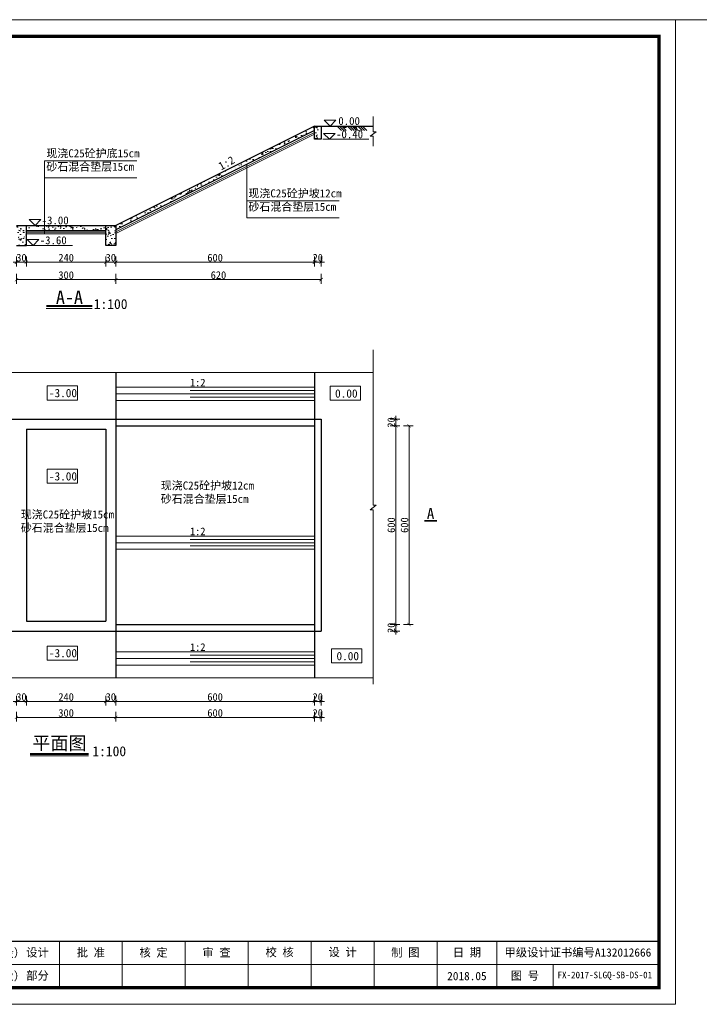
# Model space of a CAD drawing. Extents: x -27255 to 1448651, y 31034 to 8081248.
# Tile 27 of 198: x 583249 to 583454, y 3856048 to 3856346. Entities that reach past the tile are written whole.
import ezdxf
from ezdxf.enums import TextEntityAlignment as Align

# ---------------------------------------------------------------- set-up
doc = ezdxf.new("R2010")
doc.units = 0
doc.header["$PDMODE"] = 32
doc.header["$PDSIZE"] = 0.2
doc.layers.get('0').update_dxf_attribs({"linetype": 'CONTINUOUS'})
doc.layers.get('Defpoints').update_dxf_attribs({"linetype": 'CONTINUOUS'})
for name, color, linetype, lineweight in [('0.09标注线', 3, 'CONTINUOUS', 9), ('0.13填充', 8, 'CONTINUOUS', 9), ('0.13文字', 3, 'CONTINUOUS', 13), ('图框', 7, 'CONTINUOUS', 20), ('文字', 7, 'CONTINUOUS', 15), ('新建路', 7, 'CONTINUOUS', 40), ('粗实线', 1, 'CONTINUOUS', 40), ('粗线', 7, 'CONTINUOUS', 35), ('细实线', 3, 'CONTINUOUS', 20)]:
    doc.layers.add(name, color=color, linetype=linetype, lineweight=lineweight)
doc.layers.add('12C', color=7, linetype='CONTINUOUS')
doc.styles.add('-仿宋_GB2312', font='FangSong_GB2312.ttf')
doc.styles.add('LYJFS', font='times.ttf', dxfattribs={"width": 0.7})
doc.styles.add('仿宋', font='FangSong_GB2312.ttf', dxfattribs={"width": 0.7})
doc.styles.add('宋体', font='FangSong_GB2312.ttf')
doc.dimstyles.new('zzzz STANDARD', dxfattribs={"dimtxt": 2.3, "dimasz": 1, "dimexe": 1.25, "dimexo": 1.5, "dimgap": 0.2, "dimtad": 1, "dimdec": 0, "dimlfac": 10, "dimzin": 0, "dimdsep": 46, "dimtxsty": '-仿宋_GB2312', "dimblk": 'ARCHTICK', "dimcen": 0.09, "dimadec": 0, "dimazin": 0, "dimtfac": 1, "dimtdec": 0, "dimtix": 1, "dimtmove": 2, "dimatfit": 3, "dimfxl": 1.7, "dimfxlon": 1, "dimtolj": 1, "dimtzin": 0, "dimlwd": 9, "dimlwe": 9, "dimarcsym": 0})
pattern_1 = [(50, (-53788.1056, 38200.2602), (3.64369338, -0.3187817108), [0.381, -4.191]), (355, (-53788.1056, 38200.26), (-0.7048565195, 3.8211328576), [0.3048, -3.3528]), (100.451, (-53787.802, 38200.2336), (2.9388500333, 3.5023337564), [0.3238, -3.5618]), (46.1842, (-53788.1056, 38201.276), (5.421580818, -0.8408465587), [0.5715, -6.2865]), (96.6356, (-53787.654, 38201.206), (4.748084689, 4.948511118), [0.4857, -5.3427]), (351.184, (-53788.1056, 38201.276), (4.748092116, 4.948502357), [0.4572, -5.0292]), (21, (-53787.5976, 38201.0222), (3.0322975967, -2.0453103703), [0.381, -4.191]), (326, (-53787.5976, 38201.022), (1.236040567, 3.6837593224), [0.3048, -3.3528]), (71.4514, (-53787.345, 38200.8517), (4.2683298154, 1.6384571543), [0.3238, -3.5618]), (37.5, (-53788.1056, 38200.2602), (0.061772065, 1.69110077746), [0, -3.31216, 0, -3.4036, 0, -3.3655]), (7.5, (-53788.1056, 38200.2602), (1.3363932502, 2.0036114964), [0, -1.94056, 0, -3.23596, 0, -1.2827]), (327.5, (-53789.2384, 38200.2602), (2.71181190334, -0.11457487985), [0, -1.27, 0, -3.9624, 0, -5.2578]), (317.5, (-53789.7464, 38200.2602), (2.9625836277, 0.5085298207), [0, -1.651, 0, -2.63144, 0, -3.7338])]

# ---------------------------------------------------------------- blocks, each defined once
blk = doc.blocks.new('_ARCHTICK')
at = {"color": 0, "linetype": 'ByBlock', "const_width": 0.15}
blk.add_lwpolyline([(-0.5, -0.5), (0.5, 0.5)], dxfattribs=at)
blk = doc.blocks.new('*D644')
at = {"layer": '0.13文字', "color": 0, "linetype": 'Continuous', "lineweight": 9}
for p, q in [((583248.06, 3856139.89), (583247.06, 3856139.89)), ((583248.06, 3856141.59), (583248.06, 3856138.64)), ((583248.06, 3856139.89), (583251.06, 3856139.89)), ((583251.06, 3856141.59), (583251.06, 3856138.64)), ((583251.06, 3856139.89), (583252.06, 3856139.89))]:
    blk.add_line(p, q, dxfattribs=at)
at = {"layer": 'Defpoints', "color": 0, "linetype": 'Continuous', "lineweight": 13}
for p in [(583248.06, 3856163.13), (583251.06, 3856164.13), (583251.06, 3856139.89)]:
    blk.add_point(p, dxfattribs=at)
at = {"layer": '0.13文字', "color": 0, "linetype": 'Continuous', "lineweight": 9}
blk.add_blockref('_ARCHTICK', (583248.06, 3856139.89), dxfattribs=at)
at = {"layer": '0.13文字', "color": 0, "linetype": 'Continuous', "lineweight": 9, "rotation": 180}
blk.add_blockref('_ARCHTICK', (583251.06, 3856139.89), dxfattribs=at)
at = {"layer": '0.13文字', "color": 0, "linetype": 'Continuous', "lineweight": 13, "insert": (583249.56, 3856141.24), "char_height": 2.3, "attachment_point": 5, "style": '-仿宋_GB2312'}
blk.add_mtext('\\A1;30', dxfattribs=at)
blk = doc.blocks.new('*D646')
at = {"layer": '0.13文字', "color": 0, "linetype": 'Continuous', "lineweight": 9}
for p, q in [((583338.06, 3856139.89), (583337.06, 3856139.89)), ((583338.06, 3856141.59), (583338.06, 3856138.64)), ((583338.06, 3856139.89), (583340.06, 3856139.89)), ((583340.06, 3856141.59), (583340.06, 3856138.64)), ((583340.06, 3856139.89), (583341.06, 3856139.89))]:
    blk.add_line(p, q, dxfattribs=at)
at = {"layer": 'Defpoints', "color": 0, "linetype": 'Continuous', "lineweight": 13}
for p in [(583338.06, 3856161.13), (583340.06, 3856161.13), (583340.06, 3856139.89)]:
    blk.add_point(p, dxfattribs=at)
at = {"layer": '0.13文字', "color": 0, "linetype": 'Continuous', "lineweight": 9}
blk.add_blockref('_ARCHTICK', (583338.06, 3856139.89), dxfattribs=at)
at = {"layer": '0.13文字', "color": 0, "linetype": 'Continuous', "lineweight": 9, "rotation": 180}
blk.add_blockref('_ARCHTICK', (583340.06, 3856139.89), dxfattribs=at)
at = {"layer": '0.13文字', "color": 0, "linetype": 'Continuous', "lineweight": 13, "insert": (583339.06, 3856141.24), "char_height": 2.3, "attachment_point": 5, "style": '-仿宋_GB2312'}
blk.add_mtext('\\A1;20', dxfattribs=at)
blk = doc.blocks.new('*D651')
at = {"layer": '0.13文字', "color": 0, "linetype": 'Continuous', "lineweight": 9}
for p, q in [((583338.06, 3856136.77), (583338.06, 3856133.82)), ((583340.06, 3856136.77), (583340.06, 3856133.82)), ((583338.06, 3856135.07), (583337.06, 3856135.07)), ((583338.06, 3856135.07), (583340.06, 3856135.07)), ((583340.06, 3856135.07), (583341.06, 3856135.07))]:
    blk.add_line(p, q, dxfattribs=at)
at = {"layer": 'Defpoints', "color": 0, "linetype": 'Continuous', "lineweight": 13}
for p in [(583338.06, 3856161.13), (583340.06, 3856161.13), (583340.06, 3856135.07)]:
    blk.add_point(p, dxfattribs=at)
at = {"layer": '0.13文字', "color": 0, "linetype": 'Continuous', "lineweight": 9}
blk.add_blockref('_ARCHTICK', (583338.06, 3856135.07), dxfattribs=at)
at = {"layer": '0.13文字', "color": 0, "linetype": 'Continuous', "lineweight": 9, "rotation": 180}
blk.add_blockref('_ARCHTICK', (583340.06, 3856135.07), dxfattribs=at)
at = {"layer": '0.13文字', "color": 0, "linetype": 'Continuous', "lineweight": 13, "insert": (583339.06, 3856136.42), "char_height": 2.3, "attachment_point": 5, "style": '-仿宋_GB2312'}
blk.add_mtext('\\A1;20', dxfattribs=at)
blk = doc.blocks.new('*D652')
at = {"layer": '0.13文字', "color": 0, "linetype": 'Continuous', "lineweight": 9}
for p, q in [((583360.93, 3856163.13), (583363.88, 3856163.13)), ((583362.63, 3856163.13), (583362.63, 3856164.13)), ((583362.63, 3856161.13), (583362.63, 3856163.13)), ((583360.93, 3856161.13), (583363.88, 3856161.13)), ((583362.63, 3856161.13), (583362.63, 3856160.13))]:
    blk.add_line(p, q, dxfattribs=at)
at = {"layer": 'Defpoints', "color": 0, "linetype": 'Continuous', "lineweight": 13}
for p in [(583338.06, 3856163.13), (583362.63, 3856163.13), (583340.06, 3856161.13)]:
    blk.add_point(p, dxfattribs=at)
at = {"layer": '0.13文字', "color": 0, "linetype": 'Continuous', "lineweight": 9}
for p, rotation in [((583362.63, 3856163.13), 270), ((583362.63, 3856161.13), 90)]:
    blk.add_blockref('_ARCHTICK', p, dxfattribs=dict(at, rotation=rotation))
at = {"layer": '0.13文字', "color": 0, "linetype": 'Continuous', "lineweight": 13, "insert": (583361.28, 3856162.13), "char_height": 2.3, "attachment_point": 5, "rotation": 90, "style": '-仿宋_GB2312'}
blk.add_mtext('\\A1;20', dxfattribs=at)
blk = doc.blocks.new('*D654')
at = {"layer": '0.13文字', "color": 0, "linetype": 'Continuous', "lineweight": 9}
for p, q in [((583362.63, 3856225.13), (583362.63, 3856226.13)), ((583360.93, 3856225.13), (583363.88, 3856225.13)), ((583360.93, 3856223.13), (583363.88, 3856223.13)), ((583362.63, 3856223.13), (583362.63, 3856225.13)), ((583362.63, 3856223.13), (583362.63, 3856222.13))]:
    blk.add_line(p, q, dxfattribs=at)
at = {"layer": 'Defpoints', "color": 0, "linetype": 'Continuous', "lineweight": 13}
for p in [(583338.06, 3856223.13), (583340.06, 3856225.13), (583362.63, 3856225.13)]:
    blk.add_point(p, dxfattribs=at)
at = {"layer": '0.13文字', "color": 0, "linetype": 'Continuous', "lineweight": 9}
for p, rotation in [((583362.63, 3856225.13), 270), ((583362.63, 3856223.13), 90)]:
    blk.add_blockref('_ARCHTICK', p, dxfattribs=dict(at, rotation=rotation))
at = {"layer": '0.13文字', "color": 0, "linetype": 'Continuous', "lineweight": 13, "insert": (583361.28, 3856224.13), "char_height": 2.3, "attachment_point": 5, "rotation": 90, "style": '-仿宋_GB2312'}
blk.add_mtext('\\A1;20', dxfattribs=at)
blk = doc.blocks.new('*D663')
at = {"layer": '0.13文字', "color": 0, "linetype": 'Continuous', "lineweight": 9}
for p, q in [((583248.07, 3856274.19), (583248.07, 3856271.24)), ((583251.07, 3856274.19), (583251.07, 3856271.24)), ((583248.07, 3856272.49), (583247.07, 3856272.49)), ((583248.07, 3856272.49), (583251.07, 3856272.49)), ((583251.07, 3856272.49), (583252.07, 3856272.49))]:
    blk.add_line(p, q, dxfattribs=at)
at = {"layer": 'Defpoints', "color": 0, "linetype": 'Continuous', "lineweight": 13}
for p in [(583248.07, 3856277.57), (583251.07, 3856277.57), (583251.07, 3856272.49)]:
    blk.add_point(p, dxfattribs=at)
at = {"layer": '0.13文字', "color": 0, "linetype": 'Continuous', "lineweight": 9}
blk.add_blockref('_ARCHTICK', (583248.07, 3856272.49), dxfattribs=at)
at = {"layer": '0.13文字', "color": 0, "linetype": 'Continuous', "lineweight": 9, "rotation": 180}
blk.add_blockref('_ARCHTICK', (583251.07, 3856272.49), dxfattribs=at)
at = {"layer": '0.13文字', "color": 0, "linetype": 'Continuous', "lineweight": 13, "insert": (583249.57, 3856273.84), "char_height": 2.3, "attachment_point": 5, "style": '-仿宋_GB2312'}
blk.add_mtext('\\A1;30', dxfattribs=at)
blk = doc.blocks.new('*D665')
at = {"layer": '0.13文字', "color": 0, "linetype": 'Continuous', "lineweight": 9}
for p, q in [((583338.06, 3856274.19), (583338.06, 3856271.24)), ((583340.06, 3856274.19), (583340.06, 3856271.24)), ((583338.06, 3856272.49), (583337.06, 3856272.49)), ((583338.06, 3856272.49), (583340.06, 3856272.49)), ((583340.06, 3856272.49), (583341.06, 3856272.49))]:
    blk.add_line(p, q, dxfattribs=at)
at = {"layer": 'Defpoints', "color": 0, "linetype": 'Continuous', "lineweight": 13}
for p in [(583338.06, 3856309.57), (583340.06, 3856309.57), (583340.06, 3856272.49)]:
    blk.add_point(p, dxfattribs=at)
at = {"layer": '0.13文字', "color": 0, "linetype": 'Continuous', "lineweight": 9}
blk.add_blockref('_ARCHTICK', (583338.06, 3856272.49), dxfattribs=at)
at = {"layer": '0.13文字', "color": 0, "linetype": 'Continuous', "lineweight": 9, "rotation": 180}
blk.add_blockref('_ARCHTICK', (583340.06, 3856272.49), dxfattribs=at)
at = {"layer": '0.13文字', "color": 0, "linetype": 'Continuous', "lineweight": 13, "insert": (583339.06, 3856273.84), "char_height": 2.3, "attachment_point": 5, "style": '-仿宋_GB2312'}
blk.add_mtext('\\A1;20', dxfattribs=at)
blk = doc.blocks.new('*D667')
at = {"layer": '0.13文字', "color": 0, "linetype": 'Continuous', "lineweight": 9}
for p, q in [((583275.06, 3856274.19), (583275.06, 3856271.24)), ((583278.06, 3856274.19), (583278.06, 3856271.24)), ((583275.06, 3856272.49), (583274.06, 3856272.49)), ((583275.06, 3856272.49), (583278.06, 3856272.49)), ((583278.06, 3856272.49), (583279.06, 3856272.49))]:
    blk.add_line(p, q, dxfattribs=at)
at = {"layer": 'Defpoints', "color": 0, "linetype": 'Continuous', "lineweight": 13}
for p in [(583275.06, 3856277.57), (583278.06, 3856277.57), (583278.06, 3856272.49)]:
    blk.add_point(p, dxfattribs=at)
at = {"layer": '0.13文字', "color": 0, "linetype": 'Continuous', "lineweight": 9}
blk.add_blockref('_ARCHTICK', (583275.06, 3856272.49), dxfattribs=at)
at = {"layer": '0.13文字', "color": 0, "linetype": 'Continuous', "lineweight": 9, "rotation": 180}
blk.add_blockref('_ARCHTICK', (583278.06, 3856272.49), dxfattribs=at)
at = {"layer": '0.13文字', "color": 0, "linetype": 'Continuous', "lineweight": 13, "insert": (583276.56, 3856273.84), "char_height": 2.3, "attachment_point": 5, "style": '-仿宋_GB2312'}
blk.add_mtext('\\A1;30', dxfattribs=at)
blk = doc.blocks.new('*D669')
at = {"layer": '0.13文字', "color": 0, "linetype": 'Continuous', "lineweight": 9}
for p, q in [((583275.06, 3856139.89), (583274.06, 3856139.89)), ((583275.06, 3856141.59), (583275.06, 3856138.64)), ((583275.06, 3856139.89), (583278.06, 3856139.89)), ((583278.06, 3856141.59), (583278.06, 3856138.64)), ((583278.06, 3856139.89), (583279.06, 3856139.89))]:
    blk.add_line(p, q, dxfattribs=at)
at = {"layer": 'Defpoints', "color": 0, "linetype": 'Continuous', "lineweight": 13}
for p in [(583275.06, 3856164.13), (583278.06, 3856161.13), (583278.06, 3856139.89)]:
    blk.add_point(p, dxfattribs=at)
at = {"layer": '0.13文字', "color": 0, "linetype": 'Continuous', "lineweight": 9}
blk.add_blockref('_ARCHTICK', (583275.06, 3856139.89), dxfattribs=at)
at = {"layer": '0.13文字', "color": 0, "linetype": 'Continuous', "lineweight": 9, "rotation": 180}
blk.add_blockref('_ARCHTICK', (583278.06, 3856139.89), dxfattribs=at)
at = {"layer": '0.13文字', "color": 0, "linetype": 'Continuous', "lineweight": 13, "insert": (583276.56, 3856141.24), "char_height": 2.3, "attachment_point": 5, "style": '-仿宋_GB2312'}
blk.add_mtext('\\A1;30', dxfattribs=at)
blk = doc.blocks.new('d4trtg')
h = blk.add_hatch(color=152)
h.dxf.hatch_style = 1
h.paths.add_polyline_path([(654246.3, 3899725.4, 1), (654149.5, 3899725.4, 1)])
h.paths.add_polyline_path([(654244.7, 3899725.4, 1), (654151.1, 3899725.4, 1)], flags=16)
h = blk.add_hatch(color=152)
h.dxf.hatch_style = 1
edge = h.paths.add_edge_path()
edge.add_arc((654216.7, 3899701.1), 14.6, 43.3177, 70.37)
edge.add_arc((654202.9, 3899662.4), 55.7, 70.37, 84.5285)
edge.add_arc((654197.1, 3899601.1), 117.3, 84.5285, 95.1775)
edge.add_arc((654198.5, 3899704.1), 18.3, 111.7966, 130.9174, ccw=False)
edge.add_arc((654217.4, 3899656.7), 69.4, 98.8427, 111.7966, ccw=False)
edge.add_arc((654228.1, 3899588.1), 138.8, 95.2104, 98.8427, ccw=False)
edge.add_ellipse((654197.9, 3899728.3), major_axis=(-17.8, 0), ratio=0.877698, start_angle=172.6539, end_angle=176.913)
edge.add_arc((654213.8, 3899625), 102.6, 88.9999, 98.5227)
edge.add_arc((654209.9, 3899651.2), 76, 98.5227, 116.8491)
edge.add_arc((654181.1, 3899708), 12.3, 116.8491, 139.2901)
edge.add_arc((654173.3, 3899714.8), 1.96, 139.2901, 263.0506)
edge.add_arc((654175.1, 3899729.8), 17.1, 263.0506, 272.1363)
edge.add_arc((654186.8, 3899416.6), 296.4, 88.4627, 92.1363, ccw=False)
edge.add_arc((654193.4, 3899661.8), 51, 68.0711, 88.4627, ccw=False)
edge.add_arc((654234.5, 3899496.1), 214.2, 95.9129, 98.7952)
edge.add_arc((654220.8, 3899584.5), 124.7, 98.7952, 117.8497)
edge.add_arc((654806.2, 3897318.9), 2461.6, 104.7704, 105.1579, ccw=False)
edge.add_line((654178.6, 3899699.1), (654170.6, 3899695.8))
edge.add_arc((654384.3, 3898723.5), 995.6, 100.9063, 102.3983, ccw=False)
edge.add_line((654196, 3899701.1), (654189.9, 3899699.2))
edge.add_arc((654166.8, 3899985.3), 287, 274.6178, 279.6944)
edge.add_arc((654207.4, 3899747.5), 45.8, 279.6944, 287.6119)
edge.add_arc((654216.2, 3899719.6), 16.5, 287.6119, 311.5141)
edge.add_arc((654225.4, 3899709.3), 2.75, 311.5141, 403.3177)
edge = h.paths.add_edge_path()
edge.add_arc((654242.1, 3899736.8), 20.7, 138.9742, 204.1181, ccw=False)
edge.add_line((654226.5, 3899750.4), (654209.6, 3899750.4))
edge.add_line((654209.6, 3899750.4), (654209.6, 3899756.2))
edge.add_line((654209.6, 3899756.2), (654186.2, 3899756.2))
edge.add_line((654186.2, 3899756.2), (654186.2, 3899750.4))
edge.add_line((654186.2, 3899750.4), (654169.3, 3899750.4))
edge.add_arc((654153.7, 3899736.8), 20.7, -24.1181, 41.0258, ccw=False)
edge.add_arc((654138.3, 3899743.7), 37.5, 314.3441, 335.8819, ccw=False)
edge.add_arc((654157.8, 3899747.2), 31.1, 282.3877, 290.1466)
edge.add_arc((654127.2, 3899830.8), 120.1, 290.1466, 296.6495)
edge.add_ellipse((654197.9, 3899728.3), major_axis=(-17.8, 0), ratio=0.877698, start_angle=176.913, end_angle=378.3747, ccw=False)
edge.add_ellipse((654197.9, 3899728.3), major_axis=(-17.8, 0), ratio=0.877698, start_angle=172.6539, end_angle=176.913, ccw=False)
edge.add_ellipse((654197.9, 3899728.3), major_axis=(-17.8, 0), ratio=0.877698, start_angle=161.6253, end_angle=172.6539, ccw=False)
edge.add_arc((654268.6, 3899830.8), 120.1, 243.3505, 249.8534)
edge.add_arc((654238, 3899747.2), 31.1, 249.8534, 257.6123)
edge.add_arc((654257.5, 3899743.7), 37.5, 204.1181, 225.6559, ccw=False)
at = {"lineweight": 0}
for p, q in [((653868.4, 3899605.3), (653868.4, 3902577.3)), ((653868.4, 3902577.3), (658071.2, 3902577.3)), ((658071.2, 3902577.3), (658071.2, 3899605.3)), ((658021.2, 3899725.4), (655949.8, 3899725.4)), ((658071.2, 3899605.3), (653868.4, 3899605.3))]:
    blk.add_line(p, q, dxfattribs=at)
for p, q in [((654118.6, 3902527.3), (653938.4, 3902527.3)), ((653938.4, 3902527.3), (653938.4, 3901506.6)), ((653998.5, 3902527.3), (653998.5, 3901506.6)), ((654058.5, 3902527.3), (654058.5, 3901506.6)), ((654118.6, 3902357.2), (653938.4, 3902357.2)), ((654118.6, 3902187.1), (653938.4, 3902187.1)), ((654118.6, 3902017), (653938.4, 3902017)), ((654118.6, 3901846.8), (653938.4, 3901846.8)), ((654118.6, 3901676.7), (653938.4, 3901676.7)), ((654118.6, 3901506.6), (653938.4, 3901506.6)), ((655049.2, 3899795.5), (655049.2, 3899655.4)), ((655399.4, 3899795.5), (655399.4, 3899655.4)), ((655949.8, 3899795.5), (655949.8, 3899655.4)), ((656210, 3899795.5), (656210, 3899655.4)), ((656400.1, 3899795.5), (656400.1, 3899655.4)), ((656590.2, 3899795.5), (656590.2, 3899655.4)), ((656780.4, 3899795.5), (656780.4, 3899655.4)), ((656970.5, 3899795.5), (656970.5, 3899655.4)), ((657160.6, 3899795.5), (657160.6, 3899655.4)), ((657350.8, 3899795.5), (657350.8, 3899655.4)), ((657530.9, 3899795.5), (657530.9, 3899655.4)), ((657701, 3899725.4), (657701, 3899655.4))]:
    blk.add_line(p, q)
at = {"lineweight": 0, "const_width": 10}
blk.add_lwpolyline([(654118.6, 3902527.3), (658021.2, 3902527.3), (658021.2, 3899655.4), (654118.6, 3899655.4)], close=True, dxfattribs=at)
at = {"lineweight": 0, "const_width": 4}
blk.add_lwpolyline([(658021.2, 3899795.5), (654118.6, 3899795.5)], dxfattribs=at)
at = {"color": 152}
for points in [[(654181.1, 3899723.4, -0.028382), (654168.5, 3899718, -0.033867), (654164.5, 3899716.8, 0.094254), (654172.5, 3899728.3, 0.292155), (654169.3, 3899750.4), (654186.2, 3899750.4), (654186.2, 3899756.2), (654209.6, 3899756.2), (654209.6, 3899750.4), (654226.5, 3899750.4, 0.292155), (654223.3, 3899728.3, 0.094254), (654231.3, 3899716.8, -0.033867), (654227.2, 3899718, -0.028382), (654214.7, 3899723.4)], [(654215.6, 3899727.5, 0.041575), (654198.6, 3899726.4, 0.080135), (654175.6, 3899719, 0.098231), (654171.8, 3899716.1, 0.59944), (654173, 3899712.9, 0.039664), (654175.8, 3899712.7, -0.01603), (654194.8, 3899712.8, -0.08921), (654212.4, 3899709.2, 0.012577), (654201.8, 3899707.8, 0.083333), (654162.5, 3899694.8, -0.001691), (654178.6, 3899699.1), (654170.6, 3899695.8, -0.00651), (654196, 3899701.1), (654189.9, 3899699.2, 0.022155), (654215.1, 3899702.4, 0.03456), (654221.2, 3899703.9, 0.104673), (654227.2, 3899707.2, 0.423464), (654227.4, 3899711.2, 0.118589), (654221.6, 3899714.9, 0.061857), (654208.2, 3899717.9, 0.046498), (654186.5, 3899718, -0.083624), (654191.7, 3899721.1, -0.056582), (654206.8, 3899725.3, -0.015851), (654215.5, 3899726.3)]]:
    blk.add_lwpolyline(points, format="xyb", dxfattribs=at)
for radius in [48.4, 46.8]:
    blk.add_circle((654197.9, 3899725.4), radius, dxfattribs=at)
blk.add_arc((654217.4, 3899656.7), 69.4, 98.8427, 111.7966, dxfattribs=at)
for start_param, end_param in [(2.820893, 6.603885), (3.013378, 3.087714)]:
    blk.add_ellipse((654197.9, 3899728.3), major_axis=(-17.8, 0), ratio=0.877698, start_param=start_param, end_param=end_param, dxfattribs=at)
at = {"style": '宋体'}
for s, height, width, p in [('江苏省水利勘测设计研究院有限公司', 37.525, 0.9, (654640.2, 3899742.9)), ('丰县四联河灌区节水配套改造项目', 18.012, 0.75, (655225.5, 3899732.3)), ('Jiangsu Surveying and Design Institute of Water Resources Co., Ltd.', 20.014, 0.8, (654638.5, 3899695.5))]:
    blk.add_text(s, height=height, dxfattribs=dict(at, width=width)).set_placement(p, align=Align.MIDDLE)
at = {"style": 'LYJFS'}
for s, p in [('（阶段）', (656038.2, 3899760.4)), ('（专业）', (656038.2, 3899690.4))]:
    blk.add_text(s, height=25.02, dxfattribs=at).set_placement(p, align=Align.MIDDLE_CENTER)
at = {"style": '仿宋'}
blk.add_text('2018.05', height=25.02, dxfattribs=at).set_placement((657440.8, 3899690.4), align=Align.MIDDLE)
at = {"rotation": 90}
for s, insert, char_height, attachment_point, style in [('日 期', (653968.5, 3901931.9), 25.02, 5, '宋体'), ('会签者', (653968.5, 3901761.8), 25.02, 5, '宋体'), ('会签专业', (653968.5, 3901591.7), 25.02, 5, '宋体'), ('江苏省水利勘测设计研究院有限公司\\P地址：扬州市吉安路209号吉安大厦1号楼  邮编：225127\\P电话：0514-87860116  传真：0514-87889101\\P声明：未经授权，不得翻印、传播或它用。', (654101.5, 3899654.5), 20.014, 7, '仿宋')]:
    blk.add_mtext(s, dxfattribs=dict(at, insert=insert, char_height=char_height, attachment_point=attachment_point, style=style))
at = {"attachment_point": 5, "style": '宋体'}
for s, insert, char_height in [('校 核', (656875.1, 3899760.9), 25.02), ('设 计', (657065.3, 3899761.4), 25.02), ('设计', (656144, 3899760.4), 25.02), ('批 准', (656305, 3899760.4), 25.02), ('核 定', (656494.6, 3899760.2), 25.02), ('审 查', (656684.6, 3899760.2), 25.02), ('制 图', (657254.9, 3899760.2), 25.02), ('日 期', (657440.8, 3899760.4), 25.02), ('甲级设计证书编号A132012666', (657776, 3899760.4), 25.017), ('部分', (656144, 3899690.4), 25.02), ('图 号', (657615.9, 3899690.4), 25.02)]:
    blk.add_mtext(s, dxfattribs=dict(at, insert=insert, char_height=char_height))

msp = doc.modelspace()

# ---------------------------------------------------------------- hatches: boundary and pattern name
at = {"layer": '0.13填充'}
h = msp.add_hatch(color=7, dxfattribs=at)
edge = h.paths.add_edge_path()
edge.add_ellipse((583347.3375, 3856313.71287), major_axis=(0, -0.73325), ratio=0.964264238, start_angle=-79.1227045, end_angle=79.1227045, ccw=False)
edge.add_line((583346.64315, 3856313.5745), (583348.03185, 3856313.5745))
h = msp.add_hatch(color=7, dxfattribs=at)
edge = h.paths.add_edge_path()
edge.add_ellipse((583350.44755, 3856313.71287), major_axis=(0, -0.73325), ratio=0.964264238, start_angle=-79.1227045, end_angle=79.1227045, ccw=False)
edge.add_line((583349.7532, 3856313.5745), (583351.14189, 3856313.5745))
at = {"layer": '图框'}
h = msp.add_hatch(dxfattribs=at)
h.set_pattern_fill('AR-CONC', color=256, scale=0.02, style=0)
h.set_pattern_definition([(50, (-53773.1056, 38200.2602), (3.64369338, -0.3187817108), [0.381, -4.191]), (355, (-53773.1056, 38200.26), (-0.7048565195, 3.8211328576), [0.3048, -3.3528]), (100.451, (-53772.802, 38200.2336), (2.9388500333, 3.5023337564), [0.3238, -3.5618]), (46.1842, (-53773.1056, 38201.276), (5.421580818, -0.8408465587), [0.5715, -6.2865]), (96.6356, (-53772.654, 38201.206), (4.748084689, 4.948511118), [0.4857, -5.3427]), (351.184, (-53773.1056, 38201.276), (4.748092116, 4.948502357), [0.4572, -5.0292]), (21, (-53772.5976, 38201.0222), (3.0322975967, -2.0453103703), [0.381, -4.191]), (326, (-53772.5976, 38201.022), (1.236040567, 3.6837593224), [0.3048, -3.3528]), (71.4514, (-53772.345, 38200.8517), (4.2683298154, 1.6384571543), [0.3238, -3.5618]), (37.5, (-53773.1056, 38200.2602), (0.061772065, 1.69110077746), [0, -3.31216, 0, -3.4036, 0, -3.3655]), (7.5, (-53773.1056, 38200.2602), (1.3363932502, 2.0036114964), [0, -1.94056, 0, -3.23596, 0, -1.2827]), (327.5, (-53774.2384, 38200.2602), (2.71181190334, -0.11457487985), [0, -1.27, 0, -3.9624, 0, -5.2578]), (317.5, (-53774.7464, 38200.2602), (2.9625836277, 0.5085298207), [0, -1.651, 0, -2.63144, 0, -3.7338])])
h.paths.add_polyline_path([(583338.06095, 3856312.23286), (583338.06095, 3856313.5745), (583278.06095, 3856283.5745), (583278.06405, 3856282.23441)])
h = msp.add_hatch(dxfattribs=at)
h.set_pattern_fill('AR-CONC', color=256, scale=0.02, style=0)
h.set_pattern_definition(pattern_1)
h.paths.add_polyline_path([(583338.06095, 3856309.5745), (583340.06095, 3856309.5745), (583340.06095, 3856313.5745), (583338.06095, 3856313.5745)])
h = msp.add_hatch(dxfattribs=at)
h.set_pattern_fill('AR-CONC', color=256, scale=0.02, style=0)
h.set_pattern_definition(pattern_1)
h.paths.add_polyline_path([(583251.06789, 3856283.5745), (583248.06789, 3856283.5745), (583248.06789, 3856277.5745), (583251.06789, 3856277.5745)])
h = msp.add_hatch(dxfattribs=at)
h.set_pattern_fill('AR-CONC', color=256, scale=0.02, style=0)
h.set_pattern_definition(pattern_1)
h.paths.add_polyline_path([(583275.06095, 3856283.5745), (583251.06789, 3856283.5745), (583251.06789, 3856282.0745), (583275.06095, 3856282.0745)])
h = msp.add_hatch(dxfattribs=at)
h.set_pattern_fill('AR-CONC', color=256, scale=0.02, style=0)
h.set_pattern_definition(pattern_1)
h.paths.add_polyline_path([(583275.06095, 3856277.5745), (583278.06095, 3856277.5745), (583278.06095, 3856283.5745), (583275.06095, 3856283.5745)])

# ---------------------------------------------------------------- linework, layer by layer
at = {"layer": '0.09标注线', "color": 7}
for p, q in [((583340.99688, 3856315.33782), (583342.7602, 3856313.5745)), ((583340.99688, 3856315.33782), (583344.52353, 3856315.33782)), ((583342.7602, 3856313.5745), (583344.52353, 3856315.33782)), ((583340.83938, 3856311.33782), (583342.6027, 3856309.5745)), ((583340.83938, 3856311.33782), (583344.36603, 3856311.33782)), ((583342.6027, 3856309.5745), (583344.36603, 3856311.33782)), ((583251.92864, 3856285.33782), (583253.69197, 3856283.5745)), ((583251.92864, 3856285.33782), (583255.45529, 3856285.33782)), ((583253.69197, 3856283.5745), (583255.45529, 3856285.33782)), ((583251.34632, 3856279.33782), (583253.10964, 3856277.5745)), ((583251.34632, 3856279.33782), (583254.87297, 3856279.33782)), ((583253.10964, 3856277.5745), (583254.87297, 3856279.33782))]:
    msp.add_line(p, q, dxfattribs=at)
at = {"layer": '0.09标注线', "color": 7, "lineweight": 9}
for p, q in [((583355.79255, 3856311.87365), (583355.79255, 3856316.5085)), ((583356.72479, 3856311.87365), (583354.86031, 3856310.50836)), ((583355.79255, 3856311.87365), (583356.72479, 3856311.87365)), ((583354.86031, 3856310.50836), (583355.79255, 3856310.50836)), ((583355.79255, 3856307.48002), (583355.79255, 3856310.50836)), ((583256.58144, 3856303.08268), (583284.45721, 3856303.08268)), ((583256.58144, 3856297.94997), (583284.45721, 3856297.94997)), ((583317.61421, 3856290.99776), (583345.48998, 3856290.99776)), ((583317.61421, 3856285.86506), (583345.48998, 3856285.86506))]:
    msp.add_line(p, q, dxfattribs=at)
at = {"layer": '0.09标注线', "color": 7, "linetype": 'Continuous', "lineweight": 13}
for p, q in [((583338.06095, 3856311.67384), (583278.06534, 3856281.67603)), ((583338.06095, 3856311.11482), (583278.06663, 3856281.11766)), ((583256.58144, 3856303.08268), (583256.58144, 3856281.0745)), ((583317.61421, 3856302.00949), (583317.61421, 3856285.86506)), ((583251.06789, 3856281.5745), (583275.06095, 3856281.5745)), ((583251.06789, 3856281.0745), (583275.06095, 3856281.0745))]:
    msp.add_line(p, q, dxfattribs=at)
at = {"layer": '0.09标注线', "color": 7, "lineweight": 9}
for points in [[(583257.29838, 3856235.12866), (583266.47526, 3856235.12866), (583266.47526, 3856230.87544), (583257.29838, 3856230.87544)], [(583342.79506, 3856235.08631), (583351.97194, 3856235.08631), (583351.97194, 3856230.83309), (583342.79506, 3856230.83309)], [(583257.29838, 3856209.99764), (583266.47526, 3856209.99764), (583266.47526, 3856205.74442), (583257.29838, 3856205.74442)], [(583257.29838, 3856156.62602), (583266.47526, 3856156.62602), (583266.47526, 3856152.3728), (583257.29838, 3856152.3728)], [(583343.23352, 3856155.82856), (583352.41039, 3856155.82856), (583352.41039, 3856151.57534), (583343.23352, 3856151.57534)]]:
    msp.add_lwpolyline(points, close=True, dxfattribs=at)
at = {"layer": '0.13填充', "color": 7, "ltscale": 0.005}
for p, q in [((583257.01921, 3856258.46849), (583270.90397, 3856258.46849)), ((583252.23498, 3856123.51547), (583269.84757, 3856123.51547))]:
    msp.add_line(p, q, dxfattribs=at)
at = {"layer": '0.13填充', "color": 7, "lineweight": 40, "ltscale": 0.005}
for p, q in [((583257.17098, 3856259.31134), (583270.90397, 3856259.31134)), ((583252.23498, 3856124.06268), (583269.81545, 3856124.06268))]:
    msp.add_line(p, q, dxfattribs=at)
at = {"layer": '0.13文字', "linetype": 'Continuous', "lineweight": 13}
msp.add_line((580415.31934, 3856345.68733), (587865.89025, 3856345.68733), dxfattribs=at)
at = {"layer": '0.13文字', "color": 7, "linetype": 'Continuous', "lineweight": 13}
for p, q in [((583355.79255, 3856199.12373), (583355.79255, 3856246.04117)), ((583226.82587, 3856239.20306), (583355.79255, 3856239.20306)), ((583338.06095, 3856234.75215), (583278.06095, 3856234.75215)), ((583338.06095, 3856232.75215), (583278.06095, 3856232.75215)), ((583338.06095, 3856233.75226), (583300.56095, 3856233.75198)), ((583338.06095, 3856231.75226), (583300.56095, 3856231.75198)), ((583338.06095, 3856230.75215), (583278.06095, 3856230.75215)), ((583356.72479, 3856199.12373), (583354.86031, 3856197.75844)), ((583355.79255, 3856199.12373), (583356.72479, 3856199.12373)), ((583354.86031, 3856197.75844), (583355.79255, 3856197.75844)), ((583355.79255, 3856145.10476), (583355.79255, 3856197.75844)), ((583338.06095, 3856189.82541), (583278.06095, 3856189.82541)), ((583338.06095, 3856187.82541), (583278.06095, 3856187.82541)), ((583338.06095, 3856188.82552), (583300.56095, 3856188.82523)), ((583338.06095, 3856186.82552), (583300.56095, 3856186.82523)), ((583338.06095, 3856185.82541), (583278.06095, 3856185.82541)), ((583338.06095, 3856154.90047), (583278.06095, 3856154.90047)), ((583338.06095, 3856152.90047), (583278.06095, 3856152.90047)), ((583338.06095, 3856153.90058), (583300.56095, 3856153.90029)), ((583338.06095, 3856151.90058), (583300.56095, 3856151.90029)), ((583338.06095, 3856150.90047), (583278.06095, 3856150.90047)), ((583226.82587, 3856147.05702), (583355.79255, 3856147.05702))]:
    msp.add_line(p, q, dxfattribs=at)
at = {"layer": '新建路', "color": 7, "linetype": 'Continuous', "lineweight": 13}
for p, q in [((583354.51781, 3856309.5745), (583340.56095, 3856309.5745)), ((583265.02475, 3856277.5745), (583251.06789, 3856277.5745))]:
    msp.add_line(p, q, dxfattribs=at)
at = {"layer": '粗实线', "color": 7, "lineweight": 30}
for p, q in [((583338.06095, 3856313.5745), (583278.06095, 3856283.5745)), ((583338.06095, 3856312.23286), (583278.06405, 3856282.23441)), ((583338.06095, 3856313.5745), (583355.79255, 3856313.5745)), ((583338.06095, 3856309.5745), (583338.06095, 3856313.5745)), ((583340.06095, 3856313.5745), (583340.06095, 3856309.5745)), ((583340.06095, 3856309.5745), (583338.06095, 3856309.5745)), ((583248.06095, 3856283.5745), (583278.06095, 3856283.5745)), ((583251.06789, 3856277.5745), (583251.06789, 3856283.5745)), ((583251.06789, 3856282.0745), (583275.06095, 3856282.0745)), ((583275.06095, 3856277.5745), (583275.06095, 3856283.5745)), ((583278.06095, 3856283.5745), (583278.06095, 3856277.5745)), ((583248.06789, 3856277.5745), (583251.06789, 3856277.5745)), ((583278.06095, 3856277.5745), (583275.06095, 3856277.5745)), ((583278.06095, 3856239.20306), (583278.06095, 3856147.05702)), ((583338.06095, 3856239.20306), (583338.06095, 3856147.05702)), ((583158.06095, 3856225.13004), (583340.06095, 3856225.13004)), ((583278.06095, 3856223.13004), (583338.06095, 3856223.13004)), ((583340.06095, 3856225.13004), (583340.06095, 3856161.13004)), ((583251.06095, 3856222.13004), (583251.06095, 3856164.13004)), ((583251.06095, 3856222.13004), (583275.06095, 3856222.13004)), ((583275.06095, 3856222.13004), (583275.06095, 3856164.13004)), ((583251.06095, 3856164.13004), (583275.06095, 3856164.13004)), ((583278.06095, 3856163.13004), (583338.06095, 3856163.13004)), ((583158.06095, 3856161.13004), (583340.06095, 3856161.13004))]:
    msp.add_line(p, q, dxfattribs=at)
at = {"layer": '粗线', "color": 7}
msp.add_line((583375.01704, 3856194.37249), (583371.31551, 3856194.37249), dxfattribs=at)
at = {"layer": '细实线', "color": 7, "ltscale": 5}
for p, q in [((583344.92791, 3856313.5745), (583346.26893, 3856312.23347)), ((583345.63751, 3856313.5745), (583346.97853, 3856312.23347)), ((583346.3471, 3856313.5745), (583347.68813, 3856312.23347)), ((583348.03796, 3856313.5745), (583349.37898, 3856312.23347)), ((583348.74755, 3856313.5745), (583350.08857, 3856312.23347)), ((583349.45715, 3856313.5745), (583350.79817, 3856312.23347)), ((583351.148, 3856313.5745), (583352.48902, 3856312.23347)), ((583351.8576, 3856313.5745), (583353.19862, 3856312.23347)), ((583352.56719, 3856313.5745), (583353.90821, 3856312.23347))]:
    msp.add_line(p, q, dxfattribs=at)
at = {"layer": '细实线', "color": 7, "lineweight": 20, "ltscale": 5, "start_tangent": (0.999064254, 0.043250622), "end_tangent": (0.999505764, -0.031436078)}
msp.add_spline([(583350.47822, 3856312.98308), (583350.77907, 3856312.86691), (583350.85642, 3856312.73833), (583350.89496, 3856312.56471), (583351.028, 3856312.40373), (583351.22716, 3856312.30298), (583351.64801, 3856312.23347)], degree=3, dxfattribs=at)

# ---------------------------------------------------------------- block references
at = {"layer": '图框', "xscale": 0.09999999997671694, "yscale": 0.1000000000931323, "zscale": 0.1}
msp.add_blockref('d4trtg', (517640.02969, 3466087.95335), dxfattribs=at)

# ---------------------------------------------------------------- texts
at = {"layer": '0.09标注线', "color": 7, "attachment_point": 1, "style": '-仿宋_GB2312'}
for s, insert, char_height, width in [('0.00', (583345.27262, 3856316.30874), 2.399999, 2.3999987), ('-0.40', (583344.58296, 3856312.30874), 2.399999, 2.3999987), ('现浇C25砼护底15cm\\P砂石混合垫层15cm', (583257.0812, 3856306.57309, 0.02459), 2.4315776, 35.9819791), ('现浇C25砼护坡12cm\\P砂石混合垫层15cm', (583318.11397, 3856294.48818, 0.02459), 2.4315776, 35.9819791), ('-3.00', (583255.67222, 3856286.30874), 2.399999, 2.3999987), ('-3.60', (583255.0899, 3856280.30874), 2.399999, 2.3999987), ('现浇C25砼护坡12cm\\P砂石混合垫层15cm', (583291.64684, 3856206.29509, 0.02459), 2.4315776, 35.9819791), ('现浇C25砼护坡15cm\\P砂石混合垫层15cm', (583249.37195, 3856197.55826), 2.4315776, 35.9819791)]:
    msp.add_mtext(s, dxfattribs=dict(at, insert=insert, char_height=char_height, width=width))
at = {"layer": '0.09标注线', "color": 7, "insert": (583308.72844, 3856302.29839, 0.02459), "char_height": 2.431578, "width": 35.9819791, "attachment_point": 1, "rotation": 29.0362112, "style": '-仿宋_GB2312'}
msp.add_mtext('1:2', dxfattribs=at)
at = {"layer": '0.09标注线', "color": 7, "lineweight": 9, "char_height": 2.5, "width": 35.3557495, "attachment_point": 1, "style": '-仿宋_GB2312'}
for s, insert in [('-3.00', (583257.8625, 3856234.24152)), ('0.00', (583344.28726, 3856234.10133)), ('-3.00', (583257.8625, 3856209.1105)), ('-3.00', (583257.8625, 3856155.73888)), ('0.00', (583344.72572, 3856154.84359))]:
    msp.add_mtext(s, dxfattribs=dict(at, insert=insert))
at = {"layer": '0.13文字', "color": 7, "linetype": 'Continuous', "lineweight": 13, "style": '-仿宋_GB2312'}
for p in [(583300.46188, 3856235.0083), (583300.46188, 3856190.08156), (583300.46188, 3856155.15662)]:
    msp.add_text('1:2', height=2.3, dxfattribs=at).set_placement(p)
at = {"layer": '0.13文字', "linetype": 'Continuous', "lineweight": 13, "insert": (583411.47927, 3856058.33923), "char_height": 2, "width": 41.6631828, "attachment_point": 1, "style": 'LYJFS'}
msp.add_mtext('{\\fFangSong_GB2312|b0|i0|c134|p49;\\W1;\\C7;FX-2017-SLGQ-SB-DS-01}', dxfattribs=at)
at = {"layer": '12C', "color": 7, "lineweight": 15, "insert": (583374.28145, 3856198.2852, -24.8), "char_height": 3.36, "width": 2.4467232, "attachment_point": 3, "style": '-仿宋_GB2312'}
msp.add_mtext('A', dxfattribs=at)
at = {"layer": '文字', "color": 7, "attachment_point": 1, "style": '-仿宋_GB2312'}
for s, insert, char_height, width in [('A-A', (583259.98106, 3856263.91946), 4, 38.0137182), ('1:100', (583271.40654, 3856261.35928), 3, 10.2895474), ('平面图', (583252.859, 3856129.33116), 4, 86.6851416), ('1:100', (583270.98376, 3856126.37338), 3, 10.2895474)]:
    msp.add_mtext(s, dxfattribs=dict(at, insert=insert, char_height=char_height, width=width))

# ---------------------------------------------------------------- dimensions: what is measured, and where the dimension line sits
at = {"layer": '0.13文字', "color": 7, "linetype": 'Continuous', "lineweight": 13}
for base, p1, p2 in [((583338.06095, 3856272.48523), (583278.06095, 3856280.5745), (583338.06095, 3856309.5745)), ((583340.06095, 3856267.2298), (583278.06789, 3856280.5745), (583340.06095, 3856309.5745)), ((583278.06789, 3856267.2298), (583248.06789, 3856277.5745), (583278.06789, 3856280.5745)), ((583275.06095, 3856272.48523), (583251.06789, 3856277.5745), (583275.06095, 3856277.5745)), ((583275.06095, 3856139.89114), (583251.06095, 3856164.13004), (583275.06095, 3856164.13004)), ((583338.06095, 3856139.89114), (583278.06095, 3856163.13004), (583338.06095, 3856161.13004)), ((583278.06095, 3856135.07093), (583248.06095, 3856160.63004), (583278.06095, 3856160.63004)), ((583338.06095, 3856135.07093), (583278.06095, 3856160.63004), (583338.06095, 3856161.13004))]:
    msp.add_linear_dim(base=base, p1=p1, p2=p2, dimstyle='zzzz STANDARD', dxfattribs=at).render()
for base, p1, p2, picture, middle in [((583340.06095, 3856272.48523), (583338.06095, 3856309.5745), (583340.06095, 3856309.5745), '*D665', (583339.06095, 3856273.83523)), ((583278.06095, 3856272.48523), (583275.06095, 3856277.5745), (583278.06095, 3856277.5745), '*D667', (583276.56095, 3856273.83523)), ((583251.06095, 3856139.89114), (583248.06095, 3856163.13004), (583251.06095, 3856164.13004), '*D644', (583249.56095, 3856141.24114)), ((583278.06095, 3856139.89114), (583275.06095, 3856164.13004), (583278.06095, 3856161.13004), '*D669', (583276.56095, 3856141.24114)), ((583340.06095, 3856139.89114), (583338.06095, 3856161.13004), (583340.06095, 3856161.13004), '*D646', (583339.06095, 3856141.24114)), ((583340.06095, 3856135.07093), (583338.06095, 3856161.13004), (583340.06095, 3856161.13004), '*D651', (583339.06095, 3856136.42093))]:
    dim = msp.add_linear_dim(base=base, p1=p1, p2=p2, dimstyle='zzzz STANDARD', dxfattribs=at)
    dim.commit()
    dim.dimension.update_dxf_attribs({"geometry": picture, "text_midpoint": middle})
at = {"layer": '0.13文字', "linetype": 'Continuous', "lineweight": 13}
dim = msp.add_linear_dim(base=(583251.06789, 3856272.48523), p1=(583248.06789, 3856277.5745), p2=(583251.06789, 3856277.5745), dimstyle='zzzz STANDARD', dxfattribs=at)
dim.commit()
dim.dimension.update_dxf_attribs({"geometry": '*D663', "text_midpoint": (583249.56789, 3856273.83523)})
at = {"layer": '0.13文字', "color": 7, "linetype": 'Continuous', "lineweight": 13}
for base, p1, p2, picture, middle in [((583362.63231, 3856225.13004), (583338.06095, 3856223.13004), (583340.06095, 3856225.13004), '*D654', (583361.28231, 3856224.13004)), ((583362.63231, 3856163.13004), (583340.06095, 3856161.13004), (583338.06095, 3856163.13004), '*D652', (583361.28231, 3856162.13004))]:
    dim = msp.add_linear_dim(base=base, p1=p1, p2=p2, angle=90, dimstyle='zzzz STANDARD', dxfattribs=at)
    dim.commit()
    dim.dimension.update_dxf_attribs({"geometry": picture, "text_midpoint": middle})
for base in [(583362.63231, 3856223.13004), (583366.6191, 3856223.13004)]:
    msp.add_linear_dim(base=base, p1=(583338.06095, 3856163.13004), p2=(583338.06095, 3856223.13004), angle=90, dimstyle='zzzz STANDARD', dxfattribs=at).render()

doc.saveas('drawing.dxf')
